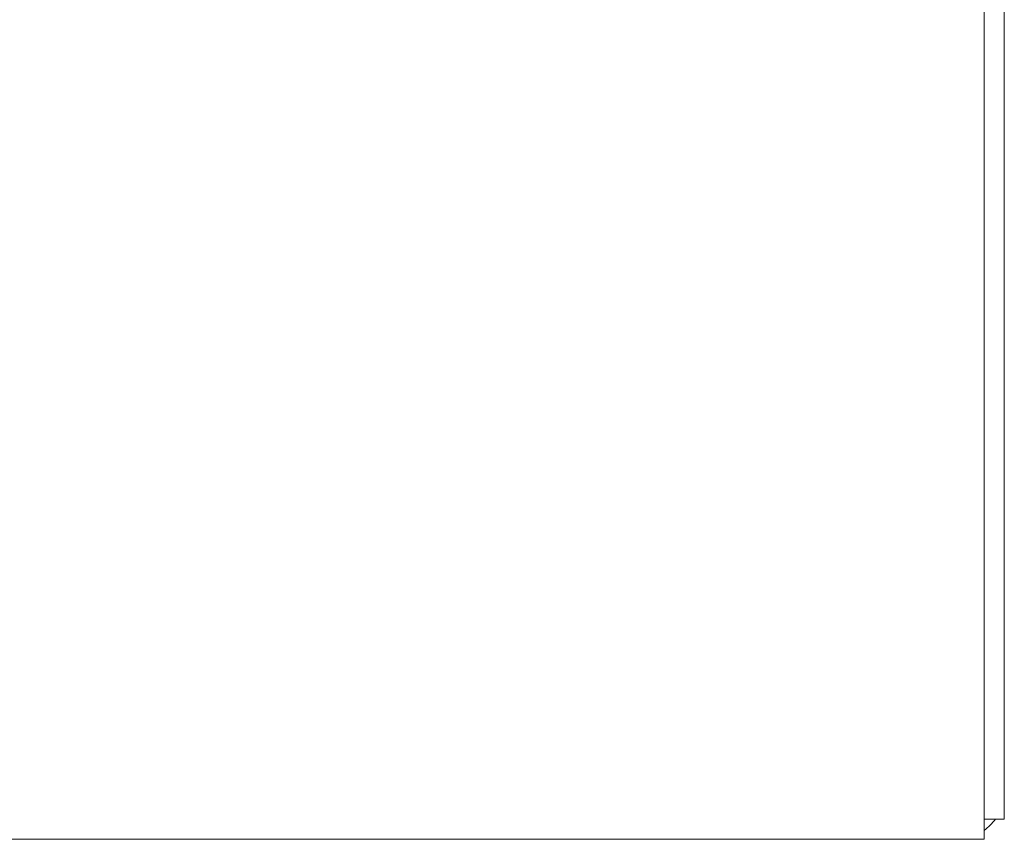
# Model space of a CAD drawing. Header units: inches. Extents: x 15 to 357, y 5 to 227.
# Tile 63 of 107: x 168.11 to 173.07, y 194.47 to 198.6. Entities that reach past the tile are written whole.
import ezdxf

# ---------------------------------------------------------------- set-up
doc = ezdxf.new("R2010")
doc.units = ezdxf.units.IN
doc.header["$LTSCALE"] = 22
doc.header["$MEASUREMENT"] = 0
doc.layers.add('Visible (ANSI)', color=7, linetype='Continuous', lineweight=5)

msp = doc.modelspace()

# ---------------------------------------------------------------- linework, layer by layer
at = {"layer": 'Visible (ANSI)'}
for p, q in [((173.0725, 194.5725), (173.0725, 218.3528)), ((172.9705, 206.3146), (172.9705, 194.7131)), ((172.9705, 194.4705), (172.9705, 194.7131)), ((172.9705, 194.5725), (173.0725, 194.5725)), ((172.9705, 194.4705), (137.0495, 194.4705))]:
    msp.add_line(p, q, dxfattribs=at)
msp.add_arc((172.8299, 194.7131), 0.2426, 305.4223, 324.5777, dxfattribs=at)

doc.saveas('drawing.dxf')
